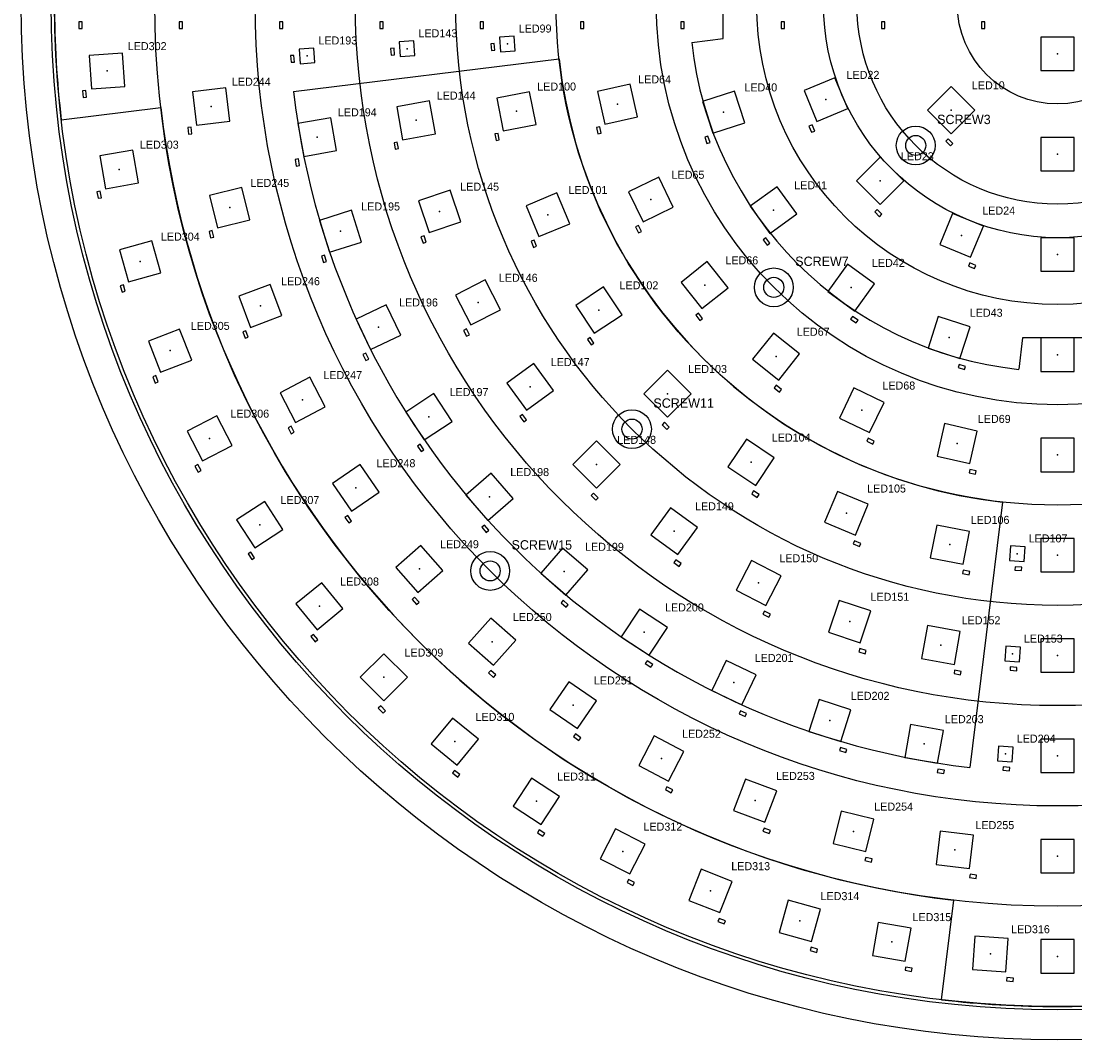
# Model space of a CAD drawing. Header units: millimetres. Extents: x -155 to 155, y -155 to 155.
# Tile 1 of 4: x -155 to 3, y -155 to -3. Entities that reach past the tile are written whole.
import ezdxf

# ---------------------------------------------------------------- set-up
doc = ezdxf.new("R2010")
doc.units = ezdxf.units.MM
for name, color, linetype in [('CAP_0402_BODY', 3, 'CONTINUOUS'), ('LABELS', 7, 'CONTINUOUS'), ('LED_2020_BODY', 30, 'CONTINUOUS'), ('LED_5050_BODY', 5, 'CONTINUOUS'), ('LED_CENTRES', 8, 'CONTINUOUS'), ('MOUNT_DRILL', 2, 'CONTINUOUS'), ('MOUNT_PAD_OD', 2, 'CONTINUOUS'), ('PCB_OUTLINE', 7, 'CONTINUOUS'), ('RING_BOUNDARIES', 8, 'CONTINUOUS'), ('SENSOR_REF', 9, 'CONTINUOUS'), ('TARGET_PATTERN', 1, 'CONTINUOUS')]:
    doc.layers.add(name, color=color, linetype=linetype)

msp = doc.modelspace()

# ---------------------------------------------------------------- linework, layer by layer
at = {"layer": 'CAP_0402_BODY'}
for p, q in [((-146.35, -2.7), (-146.35, -3.7)), ((-145.85, -2.7), (-146.35, -2.7)), ((-145.85, -3.7), (-145.85, -2.7)), ((-131.35, -2.7), (-131.35, -3.7)), ((-130.85, -2.7), (-131.35, -2.7)), ((-130.85, -3.7), (-130.85, -2.7)), ((-116.35, -2.7), (-116.35, -3.7)), ((-115.85, -2.7), (-116.35, -2.7)), ((-115.85, -3.7), (-115.85, -2.7)), ((-101.35, -2.7), (-101.35, -3.7)), ((-100.85, -2.7), (-101.35, -2.7)), ((-100.85, -3.7), (-100.85, -2.7)), ((-86.35, -2.7), (-86.35, -3.7)), ((-85.85, -2.7), (-86.35, -2.7)), ((-85.85, -3.7), (-85.85, -2.7)), ((-71.35, -2.7), (-71.35, -3.7)), ((-70.85, -2.7), (-71.35, -2.7)), ((-70.85, -3.7), (-70.85, -2.7)), ((-56.35, -2.7), (-56.35, -3.7)), ((-55.85, -2.7), (-56.35, -2.7)), ((-55.85, -3.7), (-55.85, -2.7)), ((-41.35, -2.7), (-41.35, -3.7)), ((-40.85, -2.7), (-41.35, -2.7)), ((-40.85, -3.7), (-40.85, -2.7)), ((-26.35, -2.7), (-26.35, -3.7)), ((-25.85, -2.7), (-26.35, -2.7)), ((-25.85, -3.7), (-25.85, -2.7)), ((-11.35, -2.7), (-11.35, -3.7)), ((-10.85, -2.7), (-11.35, -2.7)), ((-10.85, -3.7), (-10.85, -2.7)), ((-146.35, -3.7), (-145.85, -3.7)), ((-131.35, -3.7), (-130.85, -3.7)), ((-116.35, -3.7), (-115.85, -3.7)), ((-101.35, -3.7), (-100.85, -3.7)), ((-86.35, -3.7), (-85.85, -3.7)), ((-71.35, -3.7), (-70.85, -3.7)), ((-56.35, -3.7), (-55.85, -3.7)), ((-41.35, -3.7), (-40.85, -3.7)), ((-26.35, -3.7), (-25.85, -3.7)), ((-11.35, -3.7), (-10.85, -3.7)), ((-84.24, -5.96), (-84.74, -6)), ((-84.74, -6), (-84.67, -6.99)), ((-84.17, -6.96), (-84.24, -5.96)), ((-114.19, -7.74), (-114.69, -7.77)), ((-114.69, -7.77), (-114.62, -8.77)), ((-114.12, -8.74), (-114.19, -7.74)), ((-99.23, -6.66), (-99.73, -6.7)), ((-99.73, -6.7), (-99.66, -7.7)), ((-99.66, -7.7), (-99.16, -7.66)), ((-99.16, -7.66), (-99.23, -6.66)), ((-84.67, -6.99), (-84.17, -6.96)), ((-114.62, -8.77), (-114.12, -8.74)), ((-145.3, -12.98), (-145.79, -13.02)), ((-145.79, -13.02), (-145.72, -14.02)), ((-145.72, -14.02), (-145.23, -13.98)), ((-145.23, -13.98), (-145.3, -12.98)), ((-129.57, -18.45), (-130.07, -18.51)), ((-130.07, -18.51), (-129.95, -19.51)), ((-129.45, -19.45), (-129.57, -18.45)), ((-68.47, -18.4), (-68.96, -18.51)), ((-68.96, -18.51), (-68.74, -19.48)), ((-68.25, -19.37), (-68.47, -18.4)), ((-36.71, -18.13), (-37.17, -18.32)), ((-37.17, -18.32), (-36.79, -19.24)), ((-36.32, -19.05), (-36.71, -18.13)), ((-129.95, -19.51), (-129.45, -19.45)), ((-83.67, -19.4), (-84.16, -19.49)), ((-84.16, -19.49), (-83.97, -20.47)), ((-83.97, -20.47), (-83.48, -20.38)), ((-83.48, -20.38), (-83.67, -19.4)), ((-68.74, -19.48), (-68.25, -19.37)), ((-52.28, -19.83), (-52.76, -19.98)), ((-52.76, -19.98), (-52.45, -20.93)), ((-51.97, -20.78), (-52.28, -19.83)), ((-36.79, -19.24), (-36.32, -19.05)), ((-16.37, -20.19), (-16.72, -20.54)), ((-15.66, -20.9), (-16.37, -20.19)), ((-98.74, -20.7), (-99.23, -20.79)), ((-99.23, -20.79), (-99.05, -21.77)), ((-99.05, -21.77), (-98.56, -21.68)), ((-98.56, -21.68), (-98.74, -20.7)), ((-52.45, -20.93), (-51.97, -20.78)), ((-16.72, -20.54), (-16.02, -21.25)), ((-16.02, -21.25), (-15.66, -20.9)), ((-113.53, -23.21), (-114.03, -23.29)), ((-114.03, -23.29), (-113.85, -24.28)), ((-113.36, -24.19), (-113.53, -23.21)), ((-113.85, -24.28), (-113.36, -24.19)), ((-143.16, -28.04), (-143.65, -28.12)), ((-143.65, -28.12), (-143.47, -29.11)), ((-142.98, -29.02), (-143.16, -28.04)), ((-143.47, -29.11), (-142.98, -29.02)), ((-26.98, -30.79), (-27.33, -31.15)), ((-27.33, -31.15), (-26.62, -31.86)), ((-26.27, -31.5), (-26.98, -30.79)), ((-26.62, -31.86), (-26.27, -31.5)), ((-126.4, -33.94), (-126.89, -34.06)), ((-126.89, -34.06), (-126.65, -35.03)), ((-126.16, -34.91), (-126.4, -33.94)), ((-62.66, -33.17), (-63.11, -33.39)), ((-63.11, -33.39), (-62.68, -34.29)), ((-62.68, -34.29), (-62.23, -34.07)), ((-62.23, -34.07), (-62.66, -33.17)), ((-126.65, -35.03), (-126.16, -34.91)), ((-94.73, -34.7), (-95.21, -34.86)), ((-95.21, -34.86), (-94.89, -35.8)), ((-94.89, -35.8), (-94.41, -35.65)), ((-94.41, -35.65), (-94.73, -34.7)), ((-78.28, -35.35), (-78.74, -35.54)), ((-78.74, -35.54), (-78.36, -36.46)), ((-77.9, -36.27), (-78.28, -35.35)), ((-43.6, -35.01), (-44, -35.31)), ((-44, -35.31), (-43.41, -36.12)), ((-43.01, -35.82), (-43.6, -35.01)), ((-43.41, -36.12), (-43.01, -35.82)), ((-109.61, -37.62), (-110.08, -37.77)), ((-110.08, -37.77), (-109.78, -38.72)), ((-109.3, -38.57), (-109.61, -37.62)), ((-78.36, -36.46), (-77.9, -36.27)), ((-109.78, -38.72), (-109.3, -38.57)), ((-13.14, -38.77), (-13.33, -39.24)), ((-13.33, -39.24), (-12.41, -39.62)), ((-12.21, -39.16), (-13.14, -38.77)), ((-12.41, -39.62), (-12.21, -39.16)), ((-139.68, -42.05), (-140.17, -42.18)), ((-140.17, -42.18), (-139.89, -43.14)), ((-139.41, -43.01), (-139.68, -42.05)), ((-139.89, -43.14), (-139.41, -43.01)), ((-53.71, -46.29), (-54.1, -46.6)), ((-54.1, -46.6), (-53.48, -47.38)), ((-53.09, -47.07), (-53.71, -46.29)), ((-53.48, -47.38), (-53.09, -47.07)), ((-30.64, -46.77), (-30.94, -47.18)), ((-30.94, -47.18), (-30.13, -47.76)), ((-29.83, -47.36), (-30.64, -46.77)), ((-88.39, -48.63), (-88.84, -48.86)), ((-87.93, -49.52), (-88.39, -48.63)), ((-30.13, -47.76), (-29.83, -47.36)), ((-121.39, -48.92), (-121.86, -49.1)), ((-121.86, -49.1), (-121.5, -50.04)), ((-121.5, -50.04), (-121.03, -49.86)), ((-121.03, -49.86), (-121.39, -48.92)), ((-88.84, -48.86), (-88.38, -49.75)), ((-88.38, -49.75), (-87.93, -49.52)), ((-69.88, -49.94), (-70.3, -50.22)), ((-70.3, -50.22), (-69.74, -51.05)), ((-69.33, -50.77), (-69.88, -49.94)), ((-69.74, -51.05), (-69.33, -50.77)), ((-103.42, -52.27), (-103.88, -52.48)), ((-103.88, -52.48), (-103.45, -53.39)), ((-103.45, -53.39), (-102.99, -53.17)), ((-102.99, -53.17), (-103.42, -52.27)), ((-14.69, -53.95), (-14.85, -54.43)), ((-14.85, -54.43), (-13.89, -54.74)), ((-13.74, -54.26), (-14.69, -53.95)), ((-13.89, -54.74), (-13.74, -54.26)), ((-134.85, -55.63), (-135.32, -55.81)), ((-135.32, -55.81), (-134.95, -56.74)), ((-134.95, -56.74), (-134.49, -56.56)), ((-134.49, -56.56), (-134.85, -55.63)), ((-42.06, -57.08), (-42.38, -57.47)), ((-42.38, -57.47), (-41.59, -58.09)), ((-41.28, -57.7), (-42.06, -57.08)), ((-41.59, -58.09), (-41.28, -57.7)), ((-80, -61.46), (-80.41, -61.76)), ((-79.41, -62.27), (-80, -61.46)), ((-80.41, -61.76), (-79.82, -62.57)), ((-79.82, -62.57), (-79.41, -62.27)), ((-58.8, -62.61), (-59.15, -62.97)), ((-59.15, -62.97), (-58.44, -63.67)), ((-58.09, -63.32), (-58.8, -62.61)), ((-114.61, -63.2), (-115.05, -63.43)), ((-115.05, -63.43), (-114.59, -64.32)), ((-114.14, -64.09), (-114.61, -63.2)), ((-114.59, -64.32), (-114.14, -64.09)), ((-58.44, -63.67), (-58.09, -63.32)), ((-95.32, -65.89), (-95.74, -66.17)), ((-95.74, -66.17), (-95.19, -67)), ((-94.77, -66.73), (-95.32, -65.89)), ((-28.31, -65.01), (-28.52, -65.46)), ((-28.52, -65.46), (-27.62, -65.89)), ((-27.41, -65.44), (-28.31, -65.01)), ((-27.62, -65.89), (-27.41, -65.44)), ((-95.19, -67), (-94.77, -66.73)), ((-128.55, -68.95), (-129, -69.18)), ((-129, -69.18), (-128.54, -70.07)), ((-128.09, -69.84), (-128.55, -68.95)), ((-128.54, -70.07), (-128.09, -69.84)), ((-13.13, -69.67), (-13.24, -70.16)), ((-13.24, -70.16), (-12.27, -70.38)), ((-12.16, -69.9), (-13.13, -69.67)), ((-12.27, -70.38), (-12.16, -69.9)), ((-69.4, -73.22), (-69.76, -73.57)), ((-69.76, -73.57), (-69.05, -74.28)), ((-68.7, -73.93), (-69.4, -73.22)), ((-69.05, -74.28), (-68.7, -73.93)), ((-45.45, -72.88), (-45.73, -73.3)), ((-45.73, -73.3), (-44.9, -73.85)), ((-44.62, -73.44), (-45.45, -72.88)), ((-44.9, -73.85), (-44.62, -73.44)), ((-106.15, -76.55), (-106.57, -76.84)), ((-106.57, -76.84), (-106, -77.66)), ((-105.59, -77.38), (-106.15, -76.55)), ((-106, -77.66), (-105.59, -77.38)), ((-85.7, -78), (-86.08, -78.32)), ((-86.08, -78.32), (-85.43, -79.08)), ((-85.05, -78.75), (-85.7, -78)), ((-85.43, -79.08), (-85.05, -78.75)), ((-30.36, -80.35), (-30.55, -80.81)), ((-29.44, -80.73), (-30.36, -80.35)), ((-30.55, -80.81), (-29.63, -81.19)), ((-29.63, -81.19), (-29.44, -80.73)), ((-120.62, -82.03), (-121.04, -82.31)), ((-121.04, -82.31), (-120.5, -83.14)), ((-120.08, -82.87), (-120.62, -82.03)), ((-120.5, -83.14), (-120.08, -82.87)), ((-57.09, -83.18), (-57.39, -83.58)), ((-56.28, -83.76), (-57.09, -83.18)), ((-57.39, -83.58), (-56.58, -84.17)), ((-56.58, -84.17), (-56.28, -83.76)), ((-14.1, -84.73), (-14.2, -85.22)), ((-13.12, -84.92), (-14.1, -84.73)), ((-13.22, -85.41), (-13.12, -84.92)), ((-6.36, -84.21), (-6.4, -84.71)), ((-6.4, -84.71), (-5.4, -84.78)), ((-5.36, -84.28), (-6.36, -84.21)), ((-5.4, -84.78), (-5.36, -84.28)), ((-14.2, -85.22), (-13.22, -85.41)), ((-96.15, -88.79), (-96.53, -89.12)), ((-96.53, -89.12), (-95.86, -89.87)), ((-95.49, -89.54), (-96.15, -88.79)), ((-95.86, -89.87), (-95.49, -89.54)), ((-73.92, -89.24), (-74.25, -89.62)), ((-74.25, -89.62), (-73.49, -90.28)), ((-73.16, -89.9), (-73.92, -89.24)), ((-73.49, -90.28), (-73.16, -89.9)), ((-43.83, -90.87), (-44.06, -91.31)), ((-44.06, -91.31), (-43.17, -91.77)), ((-42.94, -91.33), (-43.83, -90.87)), ((-43.17, -91.77), (-42.94, -91.33)), ((-111.26, -94.34), (-111.65, -94.65)), ((-110.63, -95.11), (-111.26, -94.34)), ((-111.65, -94.65), (-111.02, -95.43)), ((-111.02, -95.43), (-110.63, -95.11)), ((-29.58, -96.45), (-29.74, -96.93)), ((-29.74, -96.93), (-28.79, -97.25)), ((-28.63, -96.77), (-29.58, -96.45)), ((-28.79, -97.25), (-28.63, -96.77)), ((-61.38, -98.29), (-61.66, -98.71)), ((-61.66, -98.71), (-60.82, -99.26)), ((-60.54, -98.84), (-61.38, -98.29)), ((-60.82, -99.26), (-60.54, -98.84)), ((-7.06, -99.2), (-7.1, -99.7)), ((-6.07, -99.27), (-7.06, -99.2)), ((-6.1, -99.77), (-6.07, -99.27)), ((-84.75, -99.73), (-85.08, -100.11)), ((-85.08, -100.11), (-84.33, -100.77)), ((-84, -100.4), (-84.75, -99.73)), ((-84.33, -100.77), (-84, -100.4)), ((-15.39, -99.71), (-15.47, -100.2)), ((-15.47, -100.2), (-14.49, -100.38)), ((-14.4, -99.89), (-15.39, -99.71)), ((-14.49, -100.38), (-14.4, -99.89)), ((-7.1, -99.7), (-6.1, -99.77)), ((-101.22, -105.04), (-101.58, -105.39)), ((-101.58, -105.39), (-100.87, -106.1)), ((-100.52, -105.75), (-101.22, -105.04)), ((-100.87, -106.1), (-100.52, -105.75)), ((-47.39, -105.75), (-47.61, -106.2)), ((-47.61, -106.2), (-46.71, -106.63)), ((-46.49, -106.18), (-47.39, -105.75)), ((-46.71, -106.63), (-46.49, -106.18)), ((-72.11, -109.22), (-72.39, -109.63)), ((-72.39, -109.63), (-71.57, -110.2)), ((-71.29, -109.79), (-72.11, -109.22)), ((-71.57, -110.2), (-71.29, -109.79)), ((-32.47, -111.24), (-32.62, -111.72)), ((-32.62, -111.72), (-31.67, -112.02)), ((-31.52, -111.54), (-32.47, -111.24)), ((-31.67, -112.02), (-31.52, -111.54)), ((-90.16, -114.68), (-90.47, -115.07)), ((-89.38, -115.31), (-90.16, -114.68)), ((-17.89, -114.49), (-17.98, -114.98)), ((-17.98, -114.98), (-17, -115.16)), ((-16.91, -114.67), (-17.89, -114.49)), ((-17, -115.16), (-16.91, -114.67)), ((-8.14, -114.16), (-8.17, -114.66)), ((-8.17, -114.66), (-7.17, -114.73)), ((-7.14, -114.23), (-8.14, -114.16)), ((-7.17, -114.73), (-7.14, -114.23)), ((-90.47, -115.07), (-89.7, -115.7)), ((-89.7, -115.7), (-89.38, -115.31)), ((-58.42, -117.12), (-58.65, -117.56)), ((-58.65, -117.56), (-57.77, -118.02)), ((-57.53, -117.58), (-58.42, -117.12)), ((-57.77, -118.02), (-57.53, -117.58)), ((-77.51, -123.58), (-77.79, -124)), ((-77.79, -124), (-76.95, -124.54)), ((-76.68, -124.12), (-77.51, -123.58)), ((-76.95, -124.54), (-76.68, -124.12)), ((-43.88, -123.3), (-44.05, -123.77)), ((-44.05, -123.77), (-43.12, -124.13)), ((-42.94, -123.66), (-43.88, -123.3)), ((-43.12, -124.13), (-42.94, -123.66)), ((-28.69, -127.69), (-28.81, -128.18)), ((-28.81, -128.18), (-27.84, -128.42)), ((-27.72, -127.93), (-28.69, -127.69)), ((-27.84, -128.42), (-27.72, -127.93)), ((-13.09, -130.22), (-13.15, -130.72)), ((-13.15, -130.72), (-12.16, -130.84)), ((-12.1, -130.34), (-13.09, -130.22)), ((-12.16, -130.84), (-12.1, -130.34)), ((-64.15, -131.01), (-64.37, -131.46)), ((-64.37, -131.46), (-63.49, -131.92)), ((-63.26, -131.47), (-64.15, -131.01)), ((-63.49, -131.92), (-63.26, -131.47)), ((-50.6, -136.82), (-50.78, -137.28)), ((-49.67, -137.18), (-50.6, -136.82)), ((-50.78, -137.28), (-49.85, -137.65)), ((-49.85, -137.65), (-49.67, -137.18)), ((-36.85, -141.14), (-36.98, -141.63)), ((-36.98, -141.63), (-36.02, -141.9)), ((-35.88, -141.41), (-36.85, -141.14)), ((-36.02, -141.9), (-35.88, -141.41)), ((-22.72, -144.1), (-22.81, -144.59)), ((-22.81, -144.59), (-21.82, -144.76)), ((-21.73, -144.27), (-22.72, -144.1)), ((-21.82, -144.76), (-21.73, -144.27)), ((-7.6, -145.68), (-7.63, -146.18)), ((-7.63, -146.18), (-6.63, -146.25)), ((-6.6, -145.75), (-7.6, -145.68)), ((-6.63, -146.25), (-6.6, -145.75))]:
    msp.add_line(p, q, dxfattribs=at)
at = {"layer": 'LED_2020_BODY'}
for p, q in [((-96.25, -5.56), (-98.44, -5.71)), ((-98.44, -5.71), (-98.29, -7.9)), ((-96.09, -7.75), (-96.25, -5.56)), ((-81.26, -4.84), (-83.46, -5)), ((-83.46, -5), (-83.3, -7.2)), ((-81.1, -7.03), (-81.26, -4.84)), ((-111.21, -6.63), (-113.4, -6.78)), ((-113.4, -6.78), (-113.25, -8.98)), ((-111.06, -8.82), (-111.21, -6.63)), ((-98.29, -7.9), (-96.09, -7.75)), ((-83.3, -7.2), (-81.1, -7.03)), ((-113.25, -8.98), (-111.06, -8.82)), ((-7.03, -81.1), (-7.2, -83.3)), ((-4.84, -81.26), (-7.03, -81.1)), ((-5, -83.46), (-4.84, -81.26)), ((-7.2, -83.3), (-5, -83.46)), ((-7.75, -96.09), (-7.9, -98.29)), ((-5.56, -96.25), (-7.75, -96.09)), ((-5.71, -98.44), (-5.56, -96.25)), ((-7.9, -98.29), (-5.71, -98.44)), ((-8.82, -111.06), (-8.98, -113.25)), ((-6.63, -111.21), (-8.82, -111.06)), ((-6.78, -113.4), (-6.63, -111.21)), ((-8.98, -113.25), (-6.78, -113.4))]:
    msp.add_line(p, q, dxfattribs=at)
at = {"layer": 'LED_5050_BODY'}
for p, q in [((2.5, -5), (-2.5, -5)), ((-2.5, -5), (-2.5, -10)), ((2.5, -10), (2.5, -5)), ((-139.83, -7.38), (-144.82, -7.74)), ((-144.82, -7.74), (-144.46, -12.72)), ((-139.47, -12.37), (-139.83, -7.38)), ((-2.5, -10), (2.5, -10)), ((-144.46, -12.72), (-139.47, -12.37)), ((-124.39, -12.59), (-129.35, -13.19)), ((-123.79, -17.55), (-124.39, -12.59)), ((-63.93, -12.03), (-68.8, -13.14)), ((-62.81, -16.9), (-63.93, -12.03)), ((-33.29, -11.08), (-37.91, -13)), ((-31.38, -15.7), (-33.29, -11.08)), ((-15.91, -12.37), (-19.45, -15.91)), ((-12.37, -15.91), (-15.91, -12.37)), ((-129.35, -13.19), (-128.75, -18.15)), ((-78.95, -13.16), (-83.85, -14.13)), ((-83.85, -14.13), (-82.88, -19.03)), ((-77.98, -18.06), (-78.95, -13.16)), ((-68.8, -13.14), (-67.69, -18.01)), ((-48.33, -13.07), (-53.08, -14.62)), ((-46.78, -17.83), (-48.33, -13.07)), ((-37.91, -13), (-36, -17.62)), ((-93.91, -14.54), (-98.83, -15.43)), ((-98.83, -15.43), (-97.94, -20.35)), ((-93.02, -19.45), (-93.91, -14.54)), ((-53.08, -14.62), (-51.54, -19.37)), ((-36, -17.62), (-31.38, -15.7)), ((-108.7, -17.05), (-113.62, -17.94)), ((-107.81, -21.97), (-108.7, -17.05)), ((-67.69, -18.01), (-62.81, -16.9)), ((-19.45, -15.91), (-15.91, -19.45)), ((-15.91, -19.45), (-12.37, -15.91)), ((-128.75, -18.15), (-123.79, -17.55)), ((-113.62, -17.94), (-112.73, -22.86)), ((-82.88, -19.03), (-77.98, -18.06)), ((-51.54, -19.37), (-46.78, -17.83)), ((-97.94, -20.35), (-93.02, -19.45)), ((2.5, -20), (-2.5, -20)), ((-2.5, -20), (-2.5, -25)), ((2.5, -25), (2.5, -20)), ((-138.3, -21.9), (-143.22, -22.77)), ((-137.43, -26.82), (-138.3, -21.9)), ((-112.73, -22.86), (-107.81, -21.97)), ((-143.22, -22.77), (-142.35, -27.69)), ((-26.52, -22.98), (-30.05, -26.52)), ((-22.98, -26.52), (-26.52, -22.98)), ((-2.5, -25), (2.5, -25)), ((-59.65, -25.95), (-64.15, -28.12)), ((-57.48, -30.45), (-59.65, -25.95)), ((-30.05, -26.52), (-26.52, -30.05)), ((-26.52, -30.05), (-22.98, -26.52)), ((-142.35, -27.69), (-137.43, -26.82)), ((-121.97, -27.49), (-126.82, -28.68)), ((-120.77, -32.34), (-121.97, -27.49)), ((-90.84, -27.9), (-95.58, -29.5)), ((-89.25, -32.64), (-90.84, -27.9)), ((-74.87, -28.3), (-79.49, -30.22)), ((-72.95, -32.92), (-74.87, -28.3)), ((-64.15, -28.12), (-61.98, -32.62)), ((-41.92, -27.37), (-45.97, -30.31)), ((-38.98, -31.41), (-41.92, -27.37)), ((-126.82, -28.68), (-125.62, -33.54)), ((-95.58, -29.5), (-93.99, -34.24)), ((-105.6, -30.89), (-110.37, -32.41)), ((-104.09, -35.66), (-105.6, -30.89)), ((-79.49, -30.22), (-77.57, -34.84)), ((-61.98, -32.62), (-57.48, -30.45)), ((-45.97, -30.31), (-43.03, -34.35)), ((-43.03, -34.35), (-38.98, -31.41)), ((-15.7, -31.38), (-17.62, -36)), ((-11.08, -33.29), (-15.7, -31.38)), ((-125.62, -33.54), (-120.77, -32.34)), ((-110.37, -32.41), (-108.86, -37.17)), ((-93.99, -34.24), (-89.25, -32.64)), ((-77.57, -34.84), (-72.95, -32.92)), ((-13, -37.91), (-11.08, -33.29)), ((-135.46, -35.46), (-140.27, -36.81)), ((-134.11, -40.27), (-135.46, -35.46)), ((-108.86, -37.17), (-104.09, -35.66)), ((-17.62, -36), (-13, -37.91)), ((2.5, -35), (-2.5, -35)), ((-2.5, -35), (-2.5, -40)), ((2.5, -40), (2.5, -35)), ((-140.27, -36.81), (-138.92, -41.62)), ((-52.38, -38.57), (-56.29, -41.69)), ((-49.26, -42.48), (-52.38, -38.57)), ((-31.41, -38.98), (-34.35, -43.03)), ((-27.37, -41.92), (-31.41, -38.98)), ((-138.92, -41.62), (-134.11, -40.27)), ((-2.5, -40), (2.5, -40)), ((-117.76, -41.99), (-122.44, -43.76)), ((-115.99, -46.66), (-117.76, -41.99)), ((-85.58, -41.33), (-90.02, -43.62)), ((-83.28, -45.77), (-85.58, -41.33)), ((-67.91, -42.37), (-72.06, -45.14)), ((-65.13, -46.52), (-67.91, -42.37)), ((-56.29, -41.69), (-53.17, -45.6)), ((-53.17, -45.6), (-49.26, -42.48)), ((-30.31, -45.97), (-27.37, -41.92)), ((-122.44, -43.76), (-120.67, -48.44)), ((-90.02, -43.62), (-87.73, -48.06)), ((-34.35, -43.03), (-30.31, -45.97)), ((-100.38, -45.06), (-104.89, -47.21)), ((-98.23, -49.57), (-100.38, -45.06)), ((-72.06, -45.14), (-69.29, -49.3)), ((-120.67, -48.44), (-115.99, -46.66)), ((-104.89, -47.21), (-102.74, -51.72)), ((-87.73, -48.06), (-83.28, -45.77)), ((-69.29, -49.3), (-65.13, -46.52)), ((-17.83, -46.78), (-19.37, -51.54)), ((-13.07, -48.33), (-17.83, -46.78)), ((-131.3, -48.66), (-135.95, -50.48)), ((-129.48, -53.31), (-131.3, -48.66)), ((-14.62, -53.08), (-13.07, -48.33)), ((-102.74, -51.72), (-98.23, -49.57)), ((-42.48, -49.26), (-45.6, -53.17)), ((-38.57, -52.38), (-42.48, -49.26)), ((2.5, -50), (-2.5, -50)), ((-2.5, -50), (-2.5, -55)), ((2.5, -55), (2.5, -50)), ((-135.95, -50.48), (-134.13, -55.13)), ((-19.37, -51.54), (-14.62, -53.08)), ((-134.13, -55.13), (-129.48, -53.31)), ((-45.6, -53.17), (-41.69, -56.29)), ((-41.69, -56.29), (-38.57, -52.38)), ((-78.33, -53.82), (-82.37, -56.76)), ((-75.39, -57.86), (-78.33, -53.82)), ((-58.34, -54.8), (-61.87, -58.34)), ((-54.8, -58.34), (-58.34, -54.8)), ((-2.5, -55), (2.5, -55)), ((-111.84, -55.88), (-116.27, -58.2)), ((-109.52, -60.3), (-111.84, -55.88)), ((-116.27, -58.2), (-113.95, -62.63)), ((-82.37, -56.76), (-79.43, -60.8)), ((-79.43, -60.8), (-75.39, -57.86)), ((-30.45, -57.48), (-32.62, -61.98)), ((-25.95, -59.65), (-30.45, -57.48)), ((-93.29, -58.33), (-97.47, -61.08)), ((-90.55, -62.51), (-93.29, -58.33)), ((-61.87, -58.34), (-58.34, -61.87)), ((-58.34, -61.87), (-54.8, -58.34)), ((-28.12, -64.15), (-25.95, -59.65)), ((-113.95, -62.63), (-109.52, -60.3)), ((-97.47, -61.08), (-94.72, -65.26)), ((-125.72, -61.66), (-130.17, -63.94)), ((-123.44, -66.1), (-125.72, -61.66)), ((-94.72, -65.26), (-90.55, -62.51)), ((-32.62, -61.98), (-28.12, -64.15)), ((-16.9, -62.81), (-18.01, -67.69)), ((-12.03, -63.93), (-16.9, -62.81)), ((-130.17, -63.94), (-127.89, -68.39)), ((-13.14, -68.8), (-12.03, -63.93)), ((-127.89, -68.39), (-123.44, -66.1)), ((-68.94, -65.41), (-72.48, -68.94)), ((-65.41, -68.94), (-68.94, -65.41)), ((-46.52, -65.13), (-49.3, -69.29)), ((-42.37, -67.91), (-46.52, -65.13)), ((2.5, -65), (-2.5, -65)), ((-2.5, -65), (-2.5, -70)), ((2.5, -70), (2.5, -65)), ((-18.01, -67.69), (-13.14, -68.8)), ((-104.29, -68.95), (-108.41, -71.79)), ((-101.45, -73.07), (-104.29, -68.95)), ((-72.48, -68.94), (-68.94, -72.48)), ((-68.94, -72.48), (-65.41, -68.94)), ((-49.3, -69.29), (-45.14, -72.06)), ((-45.14, -72.06), (-42.37, -67.91)), ((-84.7, -70.23), (-88.47, -73.51)), ((-81.42, -74.01), (-84.7, -70.23)), ((-2.5, -70), (2.5, -70)), ((-108.41, -71.79), (-105.57, -75.91)), ((-105.57, -75.91), (-101.45, -73.07)), ((-88.47, -73.51), (-85.19, -77.29)), ((-85.19, -77.29), (-81.42, -74.01)), ((-32.92, -72.95), (-34.84, -77.57)), ((-28.3, -74.87), (-32.92, -72.95)), ((-118.57, -74.48), (-122.76, -77.21)), ((-115.84, -78.67), (-118.57, -74.48)), ((-57.86, -75.39), (-60.8, -79.43)), ((-53.82, -78.33), (-57.86, -75.39)), ((-30.22, -79.49), (-28.3, -74.87)), ((-122.76, -77.21), (-120.02, -81.4)), ((-120.02, -81.4), (-115.84, -78.67)), ((-56.76, -82.37), (-53.82, -78.33)), ((-34.84, -77.57), (-30.22, -79.49)), ((-18.06, -77.98), (-19.03, -82.88)), ((-13.16, -78.95), (-18.06, -77.98)), ((-60.8, -79.43), (-56.76, -82.37)), ((-14.13, -83.85), (-13.16, -78.95)), ((2.5, -80), (-2.5, -80)), ((-2.5, -80), (-2.5, -85)), ((2.5, -85), (2.5, -80)), ((-95.22, -81.02), (-98.96, -84.33)), ((-91.91, -84.76), (-95.22, -81.02)), ((-74.01, -81.42), (-77.29, -85.19)), ((-70.23, -84.7), (-74.01, -81.42)), ((-45.77, -83.28), (-48.06, -87.73)), ((-41.33, -85.58), (-45.77, -83.28)), ((-19.03, -82.88), (-14.13, -83.85)), ((-98.96, -84.33), (-95.65, -88.08)), ((-95.65, -88.08), (-91.91, -84.76)), ((-73.51, -88.47), (-70.23, -84.7)), ((-2.5, -85), (2.5, -85)), ((-110.02, -86.61), (-113.89, -89.77)), ((-106.86, -90.48), (-110.02, -86.61)), ((-77.29, -85.19), (-73.51, -88.47)), ((-43.62, -90.02), (-41.33, -85.58)), ((-48.06, -87.73), (-43.62, -90.02)), ((-113.89, -89.77), (-110.73, -93.65)), ((-32.64, -89.25), (-34.24, -93.99)), ((-27.9, -90.84), (-32.64, -89.25)), ((-110.73, -93.65), (-106.86, -90.48)), ((-62.51, -90.55), (-65.26, -94.72)), ((-58.33, -93.29), (-62.51, -90.55)), ((-29.5, -95.58), (-27.9, -90.84)), ((-84.76, -91.91), (-88.08, -95.65)), ((-81.02, -95.22), (-84.76, -91.91)), ((-61.08, -97.47), (-58.33, -93.29)), ((-34.24, -93.99), (-29.5, -95.58)), ((-19.45, -93.02), (-20.35, -97.94)), ((-14.54, -93.91), (-19.45, -93.02)), ((-15.43, -98.83), (-14.54, -93.91)), ((-88.08, -95.65), (-84.33, -98.96)), ((-84.33, -98.96), (-81.02, -95.22)), ((-65.26, -94.72), (-61.08, -97.47)), ((2.5, -95), (-2.5, -95)), ((-2.5, -95), (-2.5, -100)), ((2.5, -100), (2.5, -95)), ((-100.76, -97.23), (-104.3, -100.76)), ((-97.23, -100.76), (-100.76, -97.23)), ((-49.57, -98.23), (-51.72, -102.74)), ((-45.06, -100.38), (-49.57, -98.23)), ((-20.35, -97.94), (-15.43, -98.83)), ((-104.3, -100.76), (-100.76, -104.3)), ((-100.76, -104.3), (-97.23, -100.76)), ((-47.21, -104.89), (-45.06, -100.38)), ((-2.5, -100), (2.5, -100)), ((-73.07, -101.45), (-75.91, -105.57)), ((-68.95, -104.29), (-73.07, -101.45)), ((-51.72, -102.74), (-47.21, -104.89)), ((-75.91, -105.57), (-71.79, -108.41)), ((-71.79, -108.41), (-68.95, -104.29)), ((-35.66, -104.09), (-37.17, -108.86)), ((-30.89, -105.6), (-35.66, -104.09)), ((-90.48, -106.86), (-93.65, -110.73)), ((-86.61, -110.02), (-90.48, -106.86)), ((-32.41, -110.37), (-30.89, -105.6)), ((-21.97, -107.81), (-22.86, -112.73)), ((-17.05, -108.7), (-21.97, -107.81)), ((-17.94, -113.62), (-17.05, -108.7)), ((-89.77, -113.89), (-86.61, -110.02)), ((-60.3, -109.52), (-62.63, -113.95)), ((-55.88, -111.84), (-60.3, -109.52)), ((-37.17, -108.86), (-32.41, -110.37)), ((2.5, -110), (-2.5, -110)), ((-2.5, -110), (-2.5, -115)), ((2.5, -115), (2.5, -110)), ((-93.65, -110.73), (-89.77, -113.89)), ((-58.2, -116.27), (-55.88, -111.84)), ((-22.86, -112.73), (-17.94, -113.62)), ((-62.63, -113.95), (-58.2, -116.27)), ((-2.5, -115), (2.5, -115)), ((-78.67, -115.84), (-81.4, -120.02)), ((-74.48, -118.57), (-78.67, -115.84)), ((-46.66, -115.99), (-48.44, -120.67)), ((-41.99, -117.76), (-46.66, -115.99)), ((-43.76, -122.44), (-41.99, -117.76)), ((-77.21, -122.76), (-74.48, -118.57)), ((-81.4, -120.02), (-77.21, -122.76)), ((-48.44, -120.67), (-43.76, -122.44)), ((-32.34, -120.77), (-33.54, -125.62)), ((-27.49, -121.97), (-32.34, -120.77)), ((-28.68, -126.82), (-27.49, -121.97)), ((-66.1, -123.44), (-68.39, -127.89)), ((-61.66, -125.72), (-66.1, -123.44)), ((-17.55, -123.79), (-18.15, -128.75)), ((-12.59, -124.39), (-17.55, -123.79)), ((-13.19, -129.35), (-12.59, -124.39)), ((-63.94, -130.17), (-61.66, -125.72)), ((-33.54, -125.62), (-28.68, -126.82)), ((2.5, -125), (-2.5, -125)), ((-2.5, -125), (-2.5, -130)), ((2.5, -130), (2.5, -125)), ((-68.39, -127.89), (-63.94, -130.17)), ((-18.15, -128.75), (-13.19, -129.35)), ((-53.31, -129.48), (-55.13, -134.13)), ((-48.66, -131.3), (-53.31, -129.48)), ((-2.5, -130), (2.5, -130)), ((-50.48, -135.95), (-48.66, -131.3)), ((-55.13, -134.13), (-50.48, -135.95)), ((-40.27, -134.11), (-41.62, -138.92)), ((-35.46, -135.46), (-40.27, -134.11)), ((-36.81, -140.27), (-35.46, -135.46)), ((-26.82, -137.43), (-27.69, -142.35)), ((-21.9, -138.3), (-26.82, -137.43)), ((-22.77, -143.22), (-21.9, -138.3)), ((-41.62, -138.92), (-36.81, -140.27)), ((-12.37, -139.47), (-12.72, -144.46)), ((-7.38, -139.83), (-12.37, -139.47)), ((-7.74, -144.82), (-7.38, -139.83)), ((2.5, -140), (-2.5, -140)), ((-2.5, -140), (-2.5, -145)), ((2.5, -145), (2.5, -140)), ((-27.69, -142.35), (-22.77, -143.22)), ((-12.72, -144.46), (-7.74, -144.82)), ((-2.5, -145), (2.5, -145))]:
    msp.add_line(p, q, dxfattribs=at)
at = {"layer": 'LED_CENTRES'}
for p in [(-82.28, -6.02), (-112.23, -7.8), (-97.27, -6.73), (0, -7.5), (-142.14, -10.05), (-126.57, -15.37), (-65.81, -15.02), (-34.65, -14.35), (-80.91, -16.09), (-49.93, -16.22), (-15.91, -15.91), (-95.93, -17.44), (-110.72, -19.95), (0, -22.5), (-140.33, -24.79), (-26.52, -26.52), (-60.82, -29.29), (-123.8, -30.51), (-92.42, -31.07), (-42.47, -30.86), (-76.22, -31.57), (-107.23, -34.03), (-14.35, -34.65), (0, -37.5), (-137.19, -38.54), (-52.77, -42.09), (-30.86, -42.47), (-119.21, -45.21), (-86.65, -44.7), (-68.6, -45.83), (-101.56, -48.39), (-16.22, -49.93), (-132.71, -51.89), (-42.09, -52.77), (0, -52.5), (-78.88, -57.31), (-112.9, -59.25), (-58.34, -58.34), (-29.29, -60.82), (-94.01, -61.8), (-126.8, -65.02), (-15.02, -65.81), (0, -67.5), (-68.94, -68.94), (-45.83, -68.6), (-104.93, -72.43), (-84.94, -73.76), (-31.57, -76.22), (-119.3, -77.94), (-57.31, -78.88), (-16.09, -80.91), (-6.02, -82.28), (0, -82.5), (-95.44, -84.55), (-73.76, -84.94), (-44.7, -86.65), (-110.38, -90.13), (-31.07, -92.42), (-61.8, -94.01), (-84.55, -95.44), (-17.44, -95.93), (-6.73, -97.27), (0, -97.5), (-100.76, -100.76), (-48.39, -101.56), (-72.43, -104.93), (-34.03, -107.23), (-90.13, -110.38), (-19.95, -110.72), (-59.25, -112.9), (-7.8, -112.23), (0, -112.5), (-77.94, -119.3), (-45.21, -119.21), (-30.51, -123.8), (-65.02, -126.8), (-15.37, -126.57), (0, -127.5), (-51.89, -132.71), (-38.54, -137.19), (-24.79, -140.33), (-10.05, -142.14), (0, -142.5)]:
    msp.add_point(p, dxfattribs=at)
at = {"layer": 'MOUNT_DRILL'}
for centre in [(-21.21, -21.21), (-42.43, -42.43), (-63.64, -63.64), (-84.85, -84.85)]:
    msp.add_circle(centre, 1.5, dxfattribs=at)
at = {"layer": 'MOUNT_PAD_OD'}
for centre in [(-21.21, -21.21), (-42.43, -42.43), (-63.64, -63.64), (-84.85, -84.85)]:
    msp.add_circle(centre, 2.9, dxfattribs=at)
at = {"layer": 'PCB_OUTLINE'}
msp.add_circle((0, 0), 150, dxfattribs=at)
at = {"layer": 'RING_BOUNDARIES'}
for radius in [150, 135, 120, 105, 90, 75, 60, 45, 30, 15]:
    msp.add_circle((0, 0), radius, dxfattribs=at)
at = {"layer": 'SENSOR_REF'}
for radius in [155, 150.5]:
    msp.add_circle((0, 0), radius, dxfattribs=at)
at = {"layer": 'TARGET_PATTERN'}
for p, q in [((-50, -5.22), (-50, 5.22)), ((-54.69, -5.8), (-50, -5.22)), ((-114.25, -13.11), (-74.55, -8.24)), ((-148.99, -17.38), (-134.1, -15.55)), ((-5.22, -50), (-5.8, -54.69)), ((5.22, -50), (-5.22, -50)), ((-8.24, -74.55), (-13.11, -114.25)), ((-15.55, -134.1), (-17.38, -148.99))]:
    msp.add_line(p, q, dxfattribs=at)
for radius in [35, 15]:
    msp.add_circle((0, 0), radius, dxfattribs=at)
for radius, start, end in [(150, 173.3479, 186.6521), (55, 186.0511, 263.9489), (75, 186.3041, 263.6959), (115, 186.5462, 263.4538), (135, 186.6134, 263.3866), (150, 263.3479, 276.6521)]:
    msp.add_arc((0, 0), radius, start, end, dxfattribs=at)

# ---------------------------------------------------------------- texts
at = {"layer": 'LABELS'}
for s, height, p in [('LED99', 1.2, (-80.58, -4.32)), ('LED143', 1.2, (-95.57, -5.03)), ('LED302', 1.2, (-139.04, -6.95)), ('LED193', 1.2, (-110.53, -6.1)), ('LED64', 1.2, (-62.71, -11.92)), ('LED22', 1.2, (-31.55, -11.25)), ('LED244', 1.2, (-123.47, -12.27)), ('LED100', 1.2, (-77.81, -12.99)), ('LED40', 1.2, (-46.83, -13.12)), ('LED10', 1.2, (-12.81, -12.81)), ('LED144', 1.2, (-92.83, -14.34)), ('LED194', 1.2, (-107.62, -16.85)), ('SCREW3', 1.4, (-18.01, -18.01)), ('LED303', 1.2, (-137.23, -21.69)), ('LED23', 1.2, (-23.42, -23.42)), ('LED65', 1.2, (-57.72, -26.19)), ('LED245', 1.2, (-120.7, -27.41)), ('LED145', 1.2, (-89.32, -27.97)), ('LED41', 1.2, (-39.37, -27.76)), ('LED101', 1.2, (-73.12, -28.47)), ('LED195', 1.2, (-104.13, -30.93)), ('LED24', 1.2, (-11.25, -31.55)), ('LED304', 1.2, (-134.09, -35.44)), ('LED66', 1.2, (-49.67, -38.99)), ('SCREW7', 1.4, (-39.23, -39.23)), ('LED42', 1.2, (-27.76, -39.37)), ('LED246', 1.2, (-116.11, -42.11)), ('LED146', 1.2, (-83.55, -41.6)), ('LED102', 1.2, (-65.5, -42.73)), ('LED196', 1.2, (-98.46, -45.29)), ('LED43', 1.2, (-13.12, -46.83)), ('LED305', 1.2, (-129.61, -48.79)), ('LED67', 1.2, (-38.99, -49.67)), ('LED147', 1.2, (-75.78, -54.21)), ('LED247', 1.2, (-109.8, -56.15)), ('LED103', 1.2, (-55.24, -55.24)), ('LED68', 1.2, (-26.19, -57.72)), ('LED197', 1.2, (-90.91, -58.7)), ('SCREW11', 1.4, (-60.44, -60.44)), ('LED306', 1.2, (-123.7, -61.92)), ('LED69', 1.2, (-11.92, -62.71)), ('LED104', 1.2, (-42.73, -65.5)), ('LED148', 1.2, (-65.84, -65.84)), ('LED248', 1.2, (-101.83, -69.33)), ('LED198', 1.2, (-81.84, -70.66)), ('LED105', 1.2, (-28.47, -73.12)), ('LED307', 1.2, (-116.2, -74.84)), ('LED149', 1.2, (-54.21, -75.78)), ('LED106', 1.2, (-12.99, -77.81)), ('LED249', 1.2, (-92.34, -81.45)), ('SCREW15', 1.4, (-81.65, -81.65)), ('LED107', 1.2, (-4.32, -80.58)), ('LED199', 1.2, (-70.66, -81.84)), ('LED150', 1.2, (-41.6, -83.55)), ('LED308', 1.2, (-107.28, -87.03)), ('LED151', 1.2, (-27.97, -89.32)), ('LED200', 1.2, (-58.7, -90.91)), ('LED250', 1.2, (-81.45, -92.34)), ('LED152', 1.2, (-14.34, -92.83)), ('LED153', 1.2, (-5.03, -95.57)), ('LED309', 1.2, (-97.66, -97.66)), ('LED201', 1.2, (-45.29, -98.46)), ('LED251', 1.2, (-69.33, -101.83)), ('LED202', 1.2, (-30.93, -104.13)), ('LED310', 1.2, (-87.03, -107.28)), ('LED203', 1.2, (-16.85, -107.62)), ('LED252', 1.2, (-56.15, -109.8)), ('LED204', 1.2, (-6.1, -110.53)), ('LED311', 1.2, (-74.84, -116.2)), ('LED253', 1.2, (-42.11, -116.11)), ('LED254', 1.2, (-27.41, -120.7)), ('LED312', 1.2, (-61.92, -123.7)), ('LED255', 1.2, (-12.27, -123.47)), ('LED313', 1.2, (-48.79, -129.61)), ('LED314', 1.2, (-35.44, -134.09)), ('LED315', 1.2, (-21.69, -137.23)), ('LED316', 1.2, (-6.95, -139.04))]:
    msp.add_text(s, height=height, dxfattribs=at).set_placement(p)

doc.saveas('drawing.dxf')
